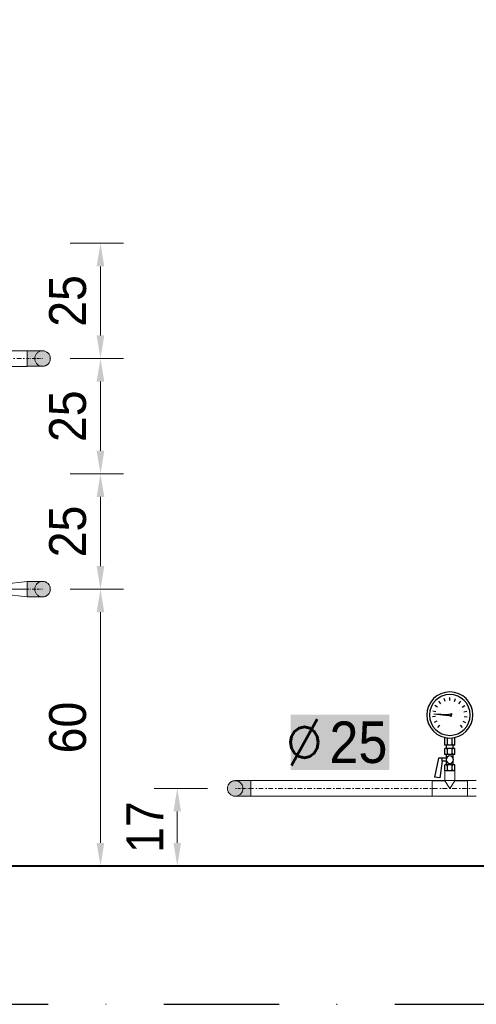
# Model space of a CAD drawing. Header units: millimetres. Extents: x -368 to 1732, y 3428 to 4913.
# Tile 77 of 80: x 1142 to 1241, y 4257 to 4471. Entities that reach past the tile are written whole.
import ezdxf
from ezdxf.enums import TextEntityAlignment as Align

# ---------------------------------------------------------------- set-up
doc = ezdxf.new("R2010")
doc.units = ezdxf.units.MM
doc.linetypes.add('ACAD_ISO08W100', pattern=[36, 24, -3, 6, -3])
doc.linetypes.add('DASHDOT2', pattern=[0.5, 0.25, -0.125, 0, -0.125])
doc.layers.get('Defpoints').update_dxf_attribs({"lineweight": 9})
doc.layers.add('-- Budynek', color=7, linetype='Continuous')
doc.layers.add('-- urządzenia', color=51, linetype='Continuous')
for name, color, linetype, lineweight in [('-- CO_opis', 11, 'Continuous', 0), ('-- CO_p', 51, 'Continuous', 9), ('-- CO_z', 51, 'Continuous', 9), ('_NOŚNE', 73, 'Continuous', 40), ('WYMIARY', 123, 'Continuous', 9)]:
    doc.layers.add(name, color=color, linetype=linetype, lineweight=lineweight)
doc.styles.add('1-100', font='arial.ttf', dxfattribs={"width": 0.5, "oblique": 5, "height": 20})
doc.styles.add('A', font='arial.ttf', dxfattribs={"width": 0.9})
doc.styles.add('INSTADT', font='arial.ttf', dxfattribs={"width": 0.9})
doc.styles.add('R', font='romans.shx')
doc.dimstyles.new('1-100', dxfattribs={"dimtxt": 20, "dimasz": 0.4, "dimexe": 15, "dimexo": 0.1, "dimgap": 2, "dimtad": 1, "dimdec": 0, "dimdsep": 46, "dimtxsty": '1-100', "dimblk": 'wymiarowa', "dimcen": 0, "dimse1": 1, "dimse2": 1, "dimclrd": 256, "dimclre": 256, "dimclrt": 2, "dimadec": 0, "dimazin": 0, "dimtfac": 1, "dimtdec": 0, "dimtix": 1, "dimtofl": 0, "dimtmove": 1, "dimatfit": 0, "dimldrblk": 'wymiarowa', "dimfxl": 1, "dimtolj": 1, "dimtzin": 0, "dimlwd": -1, "dimlwe": -1, "dimarcsym": 0})

# ---------------------------------------------------------------- blocks, each defined once
blk = doc.blocks.new('-- REDUKCJA typA 25_15')
at = {"color": 50, "linetype": 'Continuous', "lineweight": 0}
blk.add_line((5.1, 0), (0, 0), dxfattribs=at)
at = {"color": 0, "linetype": 'Continuous', "lineweight": 0}
blk.add_lwpolyline([(0, -1.69), (5.1, -1.07), (5.1, 1.07), (0, 1.69)], close=True, dxfattribs=at)
blk = doc.blocks.new('*U615')
blk.add_blockref('-- REDUKCJA typA 25_15', (0, 0))
blk = doc.blocks.new('-- KOL STALOWE_rz DN25_1')
at = {"linetype": 'DASHDOT2', "ltscale": 30}
h = blk.add_hatch(color=251, dxfattribs=at)
h.dxf.hatch_style = 1
edge = h.paths.add_edge_path()
edge.add_line((33.7, -16.85), (33.7, 16.85))
edge.add_line((33.7, 16.85), (0, 16.85))
edge.add_arc((0, 0), 16.85, 90, 270)
edge.add_line((0, -16.85), (33.7, -16.85))
for p, q in [((33.7, 16.85), (0, 16.85)), ((33.7, 16.85), (33.7, -16.85)), ((33.7, -16.85), (0, -16.85))]:
    blk.add_line(p, q)
at = {"color": 50, "linetype": 'DASHDOT2', "ltscale": 20}
blk.add_line((33.7, 0), (0, 0), dxfattribs=at)
blk.add_arc((0, 0), 16.85, 90, 270)
blk = doc.blocks.new('*U797')
blk.add_blockref('-- KOL STALOWE_rz DN25_1', (0, 0))
blk = doc.blocks.new('*D812')
at = {"layer": '-- CO_opis', "color": 50, "linetype": 'Continuous', "ltscale": 2}
for p, q in [((1152.64, 4347.32), (1164.2, 4347.32)), ((1152.64, 4287.32), (1164.2, 4287.32))]:
    blk.add_line(p, q, dxfattribs=at)
at = {"layer": '-- CO_opis', "linetype": 'Continuous', "lineweight": 5, "ltscale": 2}
blk.add_line((1159.2, 4292.32), (1159.2, 4342.32), dxfattribs=at)
at = {"layer": '-- CO_opis', "linetype": 'Continuous', "ltscale": 2}
for points in [[(1158.37, 4342.32), (1160.03, 4342.32), (1159.2, 4347.32)], [(1158.37, 4292.32), (1160.03, 4292.32), (1159.2, 4287.32)]]:
    blk.add_solid(points, dxfattribs=at)
at = {"layer": 'Defpoints', "color": 0, "linetype": 'Continuous', "ltscale": 2}
for p in [(1146.64, 4347.32, 0), (1159.2, 4347.32), (1146.64, 4287.32, 0)]:
    blk.add_point(p, dxfattribs=at)
at = {"layer": '-- CO_opis', "color": 1, "linetype": 'Continuous', "ltscale": 2, "insert": (1152.12, 4317.32), "char_height": 8, "attachment_point": 5, "rotation": 90, "style": 'INSTADT'}
blk.add_mtext('\\A1;60', dxfattribs=at)
blk = doc.blocks.new('_ArchTick')
at = {"color": 0, "linetype": 'ByBlock', "const_width": 0.15}
blk.add_lwpolyline([(-0.5, -0.5), (0.5, 0.5)], dxfattribs=at)
blk = doc.blocks.new('wymiarowa')
at = {"layer": 'WYMIARY'}
for p, q in [((0, 25), (0, -25)), ((-17, 0), (17, 0))]:
    blk.add_line(p, q, dxfattribs=at)
at = {"layer": 'WYMIARY', "xscale": 17, "yscale": 17, "zscale": 17, "rotation": 180}
blk.add_blockref('_ArchTick', (0, 0), dxfattribs=at)
blk = doc.blocks.new('*D813')
at = {"layer": '-- CO_opis', "color": 50, "linetype": 'Continuous', "ltscale": 2}
for p, q in [((1152.64, 4372.32), (1164.2, 4372.32)), ((1152.64, 4347.32), (1164.2, 4347.32))]:
    blk.add_line(p, q, dxfattribs=at)
at = {"layer": '-- CO_opis', "linetype": 'Continuous', "lineweight": 5, "ltscale": 2}
blk.add_line((1159.2, 4367.32), (1159.2, 4352.32), dxfattribs=at)
at = {"layer": '-- CO_opis', "linetype": 'Continuous', "ltscale": 2}
for points in [[(1158.37, 4367.32), (1160.03, 4367.32), (1159.2, 4372.32)], [(1158.37, 4352.32), (1160.03, 4352.32), (1159.2, 4347.32)]]:
    blk.add_solid(points, dxfattribs=at)
at = {"layer": 'Defpoints', "color": 0, "linetype": 'Continuous', "ltscale": 2}
for p in [(1146.64, 4372.32, 0), (1146.64, 4347.32, 0), (1159.2, 4347.32)]:
    blk.add_point(p, dxfattribs=at)
at = {"layer": '-- CO_opis', "color": 1, "linetype": 'Continuous', "ltscale": 2, "insert": (1152.12, 4359.82), "char_height": 8, "attachment_point": 5, "rotation": 90, "style": 'INSTADT'}
blk.add_mtext('\\A1;25', dxfattribs=at)
blk = doc.blocks.new('*D816')
at = {"layer": '-- CO_opis', "color": 50, "linetype": 'Continuous', "ltscale": 2}
for p, q in [((1152.64, 4397.31), (1164.2, 4397.31)), ((1152.64, 4372.32), (1164.2, 4372.32))]:
    blk.add_line(p, q, dxfattribs=at)
at = {"layer": '-- CO_opis', "linetype": 'Continuous', "lineweight": 5, "ltscale": 2}
blk.add_line((1159.2, 4377.32), (1159.2, 4392.31), dxfattribs=at)
at = {"layer": '-- CO_opis', "linetype": 'Continuous', "ltscale": 2}
for points in [[(1158.37, 4392.31), (1160.03, 4392.31), (1159.2, 4397.31)], [(1158.37, 4377.32), (1160.03, 4377.32), (1159.2, 4372.32)]]:
    blk.add_solid(points, dxfattribs=at)
at = {"layer": 'Defpoints', "color": 0, "linetype": 'Continuous', "ltscale": 2}
for p in [(1146.64, 4397.31, 0), (1159.2, 4397.31), (1146.64, 4372.32, 0)]:
    blk.add_point(p, dxfattribs=at)
at = {"layer": '-- CO_opis', "color": 1, "linetype": 'Continuous', "ltscale": 2, "insert": (1152.12, 4384.81), "char_height": 8, "attachment_point": 5, "rotation": 90, "style": 'INSTADT'}
blk.add_mtext('\\A1;25', dxfattribs=at)
blk = doc.blocks.new('*D817')
at = {"layer": '-- CO_opis', "color": 50, "linetype": 'Continuous', "ltscale": 2}
for p, q in [((1152.64, 4422.3), (1164.2, 4422.3)), ((1152.64, 4397.31), (1164.2, 4397.31))]:
    blk.add_line(p, q, dxfattribs=at)
at = {"layer": '-- CO_opis', "linetype": 'Continuous', "lineweight": 5, "ltscale": 2}
blk.add_line((1159.2, 4417.3), (1159.2, 4402.31), dxfattribs=at)
at = {"layer": '-- CO_opis', "linetype": 'Continuous', "ltscale": 2}
for points in [[(1158.37, 4417.3), (1160.03, 4417.3), (1159.2, 4422.3)], [(1158.37, 4402.31), (1160.03, 4402.31), (1159.2, 4397.31)]]:
    blk.add_solid(points, dxfattribs=at)
at = {"layer": 'Defpoints', "color": 0, "linetype": 'Continuous', "ltscale": 2}
for p in [(1146.64, 4422.3, 0), (1146.64, 4397.31, 0), (1159.2, 4397.31)]:
    blk.add_point(p, dxfattribs=at)
at = {"layer": '-- CO_opis', "color": 1, "linetype": 'Continuous', "ltscale": 2, "insert": (1152.12, 4409.8), "char_height": 8, "attachment_point": 5, "rotation": 90, "style": 'INSTADT'}
blk.add_mtext('\\A1;25', dxfattribs=at)
blk = doc.blocks.new('*U824')
at = {"color": 0, "ltscale": 10}
for p, q in [((-374.6, 16.9), (-163.7, 16.9)), ((-374.6, -16.9), (-163.7, -16.9))]:
    blk.add_line(p, q, dxfattribs=at)
at = {"color": 50, "linetype": 'DASHDOT2', "ltscale": 40}
blk.add_line((-374.6, 0), (-163.7, 0), dxfattribs=at)
blk = doc.blocks.new('*U825')
at = {"color": 0, "ltscale": 10}
for p, q in [((264.2, 16.9), (753.5, 16.9)), ((264.2, -16.9), (753.5, -16.9))]:
    blk.add_line(p, q, dxfattribs=at)
at = {"color": 50, "linetype": 'DASHDOT2', "ltscale": 40}
blk.add_line((264.2, 0), (753.5, 0), dxfattribs=at)
blk = doc.blocks.new('-- fi_średnica_k')
blk.add_hatch(color=251).paths.add_polyline_path([(21.4, 32), (-21.4, 32), (-21.4, 8), (21.4, 8)])
at = {"insert": (-6.84, 20), "char_height": 20, "width": 56.2905, "attachment_point": 6, "style": 'R'}
blk.add_mtext('{\\C11;%%C}', dxfattribs=at)
at = {"color": 7, "style": 'A', "width": 0.9, "flags": 12}
blk.add_attdef('SR', text='', height=18, dxfattribs=at).set_placement((8.03, 20), align=Align.MIDDLE_CENTER)
blk = doc.blocks.new('-- MANOMETR M 100')
at = {"color": 50}
for p, q in [((-1.95, 14.57), (-2.37, 15.1)), ((-1.03, 15.08), (-1.26, 15.72)), ((0, 15.25), (0, 15.93)), ((1.03, 15.08), (1.26, 15.72)), ((1.95, 14.57), (2.37, 15.1)), ((-3.05, 12.82), (-3.71, 12.97)), ((-2.65, 13.79), (-3.22, 14.15)), ((2.65, 13.79), (3.22, 14.15)), ((3.05, 12.82), (3.71, 12.97)), ((-3.11, 11.77), (-3.78, 11.7)), ((-3.46, 12.37), (-0.22, 12.03)), ((-3.46, 12.37), (-0.2, 12.24)), ((-2.82, 10.76), (-3.43, 10.47)), ((0.11, 11.92), (0.29, 11.77)), ((0.14, 12.31), (0.34, 12.43)), ((0.34, 12.43), (0.29, 11.77)), ((2.82, 10.76), (3.43, 10.47)), ((3.11, 11.77), (3.78, 11.7)), ((-2.21, 9.91), (-2.69, 9.43)), ((2.21, 9.91), (2.69, 9.43)), ((-0.54, 5.81), (-0.54, 7.15)), ((0.54, 5.81), (0.54, 7.15)), ((-0.7, 4.85), (-0.7, 5.58)), ((-0.54, 5.81), (-0.67, 5.58)), ((-0.54, 4.63), (-0.67, 4.85)), ((-0.54, 5.81), (-0.4, 5.58)), ((-0.54, 4.63), (-0.4, 4.85)), ((-0.54, 3.78), (-0.54, 4.63)), ((0.54, 5.81), (0.4, 5.58)), ((0.54, 4.63), (0.4, 4.85)), ((0.54, 5.81), (0.67, 5.58)), ((0.54, 4.63), (0.67, 4.85)), ((0.54, 3.78), (0.54, 4.63)), ((0.7, 4.85), (0.7, 5.58)), ((-1.63, 2.1), (-1.63, 2.76)), ((-0.54, 3.78), (-0.67, 3.55)), ((-0.54, 3.78), (-0.4, 3.55)), ((0.54, 3.78), (0.4, 3.55)), ((0.54, 3.78), (0.67, 3.55)), ((-0.54, 1.08), (-0.67, 1.3)), ((-0.54, 0.23), (-0.67, 0)), ((-0.54, 1.08), (-0.4, 1.3)), ((-0.54, 0.23), (-0.54, 1.08)), ((-0.54, 0.23), (-0.4, 0)), ((0.54, 1.08), (0.4, 1.3)), ((0.54, 0.23), (0.4, 0)), ((0.54, 1.08), (0.67, 1.3)), ((0.54, 0.23), (0.54, 1.08)), ((0.54, 0.23), (0.67, 0))]:
    blk.add_line(p, q, dxfattribs=at)
at = {"color": 11}
for p, q in [((-1.07, 5.58), (-1.07, 7.24)), ((1.07, 5.58), (1.07, 7.24)), ((1.07, 5.58), (-1.07, 5.58)), ((1.07, 4.85), (-1.07, 4.85)), ((-1.07, 3.55), (-1.07, 4.85)), ((1.07, 3.55), (1.07, 4.85)), ((-2.46, 2.76), (-3.31, -1.34)), ((-1.63, 2.76), (-2.46, 2.76)), ((-0.73, 2.76), (-1.63, 2.76)), ((1.07, 3.55), (-1.07, 3.55)), ((-0.7, 2.82), (-0.7, 3.55)), ((0.7, 2.82), (0.7, 3.55)), ((-1.63, 2.1), (-2.2, -1.52)), ((-0.73, 2.1), (-1.63, 2.1)), ((1.07, 1.3), (-1.07, 1.3)), ((-1.07, 0), (-1.07, 1.3)), ((1.07, 0), (-1.07, 0)), ((-0.7, 1.3), (-0.7, 2.04)), ((0.7, 1.3), (0.7, 2.04)), ((1.07, 0), (1.07, 1.3)), ((-2.2, -1.52), (-3.31, -1.34))]:
    blk.add_line(p, q, dxfattribs=at)
at = {"color": 11, "extrusion": (7.88861e-31, -1.75168e-15, -1)}
blk.add_ellipse((0, 12.12), major_axis=(3.54, 3.54), ratio=1, start_param=3.926991, end_param=10.210176, dxfattribs=at)
at = {"color": 50, "extrusion": (1.08468e-30, -1.75168e-15, -1)}
for centre, major_axis in [((0, 12.12), (-3.13, 3.13)), ((0, 2.43), (-0.568, 0.568))]:
    blk.add_ellipse(centre, major_axis=major_axis, ratio=1, start_param=5.497787, end_param=11.780972, dxfattribs=at)
at = {"color": 50}
blk.add_ellipse((0, 12.12), major_axis=(0.234, -0.016), ratio=1, start_param=5.497787, end_param=11.780972, dxfattribs=at)
blk = doc.blocks.new('-- TRÓJNIK 25_15')
at = {"color": 0, "linetype": 'ByBlock'}
for p, q in [((-1.07, 3.8), (1.06, 3.8)), ((-1.07, 1.68), (-1.07, 3.8)), ((1.06, 3.8), (1.06, 1.68)), ((-3.8, -1.69), (-3.8, 1.68)), ((-1.07, 1.68), (-3.8, 1.68)), ((3.8, 1.68), (1.06, 1.68)), ((3.8, -1.69), (3.8, 1.68)), ((3.8, -1.69), (-3.8, -1.69))]:
    blk.add_line(p, q, dxfattribs=at)
at = {"color": 50, "linetype": 'ByBlock'}
for p, q in [((0, 0), (-1.07, 1.68)), ((1.06, 1.68), (0, 0))]:
    blk.add_line(p, q, dxfattribs=at)
blk = doc.blocks.new('*U827')
at = {"linetype": 'Continuous', "lineweight": 0}
blk.add_blockref('-- TRÓJNIK 25_15', (0, 0), dxfattribs=at)
blk = doc.blocks.new('*D828')
at = {"layer": '-- CO_opis', "color": 50, "linetype": 'Continuous', "ltscale": 2}
for p, q in [((1182.42, 4304.12), (1170.86, 4304.12)), ((1182.42, 4287.32), (1170.86, 4287.32))]:
    blk.add_line(p, q, dxfattribs=at)
at = {"layer": '-- CO_opis', "linetype": 'Continuous', "lineweight": 5, "ltscale": 2}
blk.add_line((1175.86, 4292.32), (1175.86, 4299.12), dxfattribs=at)
at = {"layer": '-- CO_opis', "linetype": 'Continuous', "ltscale": 2}
for points in [[(1175.03, 4299.12), (1176.69, 4299.12), (1175.86, 4304.12)], [(1175.03, 4292.32), (1176.69, 4292.32), (1175.86, 4287.32)]]:
    blk.add_solid(points, dxfattribs=at)
at = {"layer": 'Defpoints', "color": 0, "linetype": 'Continuous', "ltscale": 2}
for p in [(1175.86, 4304.12), (1188.42, 4304.12, 0), (1188.42, 4287.32, 0)]:
    blk.add_point(p, dxfattribs=at)
at = {"layer": '-- CO_opis', "color": 1, "linetype": 'Continuous', "ltscale": 2, "insert": (1168.84, 4295.72), "char_height": 8, "attachment_point": 5, "rotation": 90, "style": 'INSTADT'}
blk.add_mtext('\\A1;17', dxfattribs=at)

msp = doc.modelspace()

# ---------------------------------------------------------------- linework, layer by layer
at = {"layer": '-- Budynek', "color": 50, "linetype": 'DASHDOT2', "ltscale": 100}
msp.add_lwpolyline([(972.53, 4675.32), (972.53, 4257.32), (1391.89, 4257.32), (1391.89, 4675.32), (972.53, 4675.32)], dxfattribs=at)
at = {"layer": '-- CO_p', "linetype": 'ACAD_ISO08W100', "ltscale": 20}
for centre, radius in [((1146.64, 4347.32), 1.69), ((1188.42, 4304.12), 1.69), ((1188.42, 4304.12), 1.68)]:
    msp.add_circle(centre, radius, dxfattribs=at)
at = {"layer": '-- CO_z', "linetype": 'ACAD_ISO08W100', "ltscale": 20}
msp.add_circle((1146.64, 4397.31, 0), 1.69, dxfattribs=at)
at = {"layer": '_NOŚNE'}
msp.add_line((1028.24, 4287.32), (1304.67, 4287.32), dxfattribs=at)

# ---------------------------------------------------------------- block references
at = {"layer": '-- CO_opis', "lineweight": 0}
ref = msp.add_blockref('-- fi_średnica_k', (1211.14, 4304.12), dxfattribs=dict(at, xscale=0.5, yscale=0.5))
ref.add_attrib('SR', '25', dxfattribs={"layer": '0', "color": 7, "height": 9, "style": 'A', "width": 0.9}).set_placement((1215.15, 4314.13), align=Align.MIDDLE_CENTER)
at = {"layer": '-- CO_p', "linetype": 'ACAD_ISO08W100', "ltscale": 20, "rotation": 180}
msp.add_blockref('*U615', (1143.27, 4347.32), dxfattribs=at)
at = {"layer": '-- CO_p', "linetype": 'ACAD_ISO08W100', "ltscale": 20, "yscale": 0.1, "zscale": 0.1, "rotation": 180}
for p, xscale in [((1146.64, 4347.32), 0.1), ((1188.42, 4304.12), -0.1)]:
    msp.add_blockref('*U797', p, dxfattribs=dict(at, xscale=xscale))
at = {"layer": '-- CO_p', "linetype": 'ACAD_ISO08W100', "ltscale": 20, "xscale": -1}
msp.add_blockref('*U827', (1234.98, 4304.12), dxfattribs=at)
at = {"layer": '-- CO_p', "linetype": 'ACAD_ISO08W100', "ltscale": 20, "xscale": -0.1, "yscale": 0.1, "zscale": 0.1}
msp.add_blockref('*U825', (1267.14, 4304.12), dxfattribs=at)
at = {"layer": '-- CO_z', "linetype": 'ACAD_ISO08W100', "ltscale": 20, "yscale": 0.1, "zscale": 0.1, "rotation": 180}
for name, p, xscale in [('*U824', (1159.65, 4397.31, 0), -0.1), ('*U797', (1146.64, 4397.31, 0), 0.1)]:
    msp.add_blockref(name, p, dxfattribs=dict(at, xscale=xscale))
at = {"layer": '-- urządzenia', "linetype": 'Continuous', "lineweight": 0}
msp.add_blockref('-- MANOMETR M 100', (1234.98, 4307.92), dxfattribs=at)

# ---------------------------------------------------------------- dimensions: what is measured, and where the dimension line sits
at = {"layer": '-- CO_opis', "linetype": 'Continuous', "ltscale": 2}
for base, p1, p2, angle, picture, middle in [((1159.2, 4397.31, 0), (1146.64, 4422.3), (1146.64, 4397.31), 270, '*D817', (1152.12, 4409.8, 0)), ((1159.2, 4397.31, 0), (1146.64, 4372.32), (1146.64, 4397.31), 90, '*D816', (1152.12, 4384.81, 0)), ((1159.2, 4347.32, 0), (1146.64, 4372.32), (1146.64, 4347.32), 270, '*D813', (1152.12, 4359.82, 0)), ((1159.2, 4347.32, 0), (1146.64, 4287.32), (1146.64, 4347.32), 90, '*D812', (1152.12, 4317.32, 0)), ((1175.86, 4304.12, 0), (1188.42, 4287.32), (1188.42, 4304.12), 90, '*D828', (1168.84, 4295.72, 0))]:
    dim = msp.add_linear_dim(base=base, p1=p1, p2=p2, angle=angle, dimstyle='1-100', override={"dimtxt": 8, "dimasz": 5, "dimexe": 5, "dimexo": 6, "dimgap": 3, "dimtxsty": 'INSTADT', "dimsah": 1, "dimse1": 0, "dimse2": 0, "dimclre": 50, "dimclrt": 1, "dimfxl": 30, "dimfxlon": 1, "dimlwd": 5}, dxfattribs=at)
    dim.commit()
    dim.dimension.update_dxf_attribs({"geometry": picture, "text_midpoint": middle})

doc.saveas('drawing.dxf')
